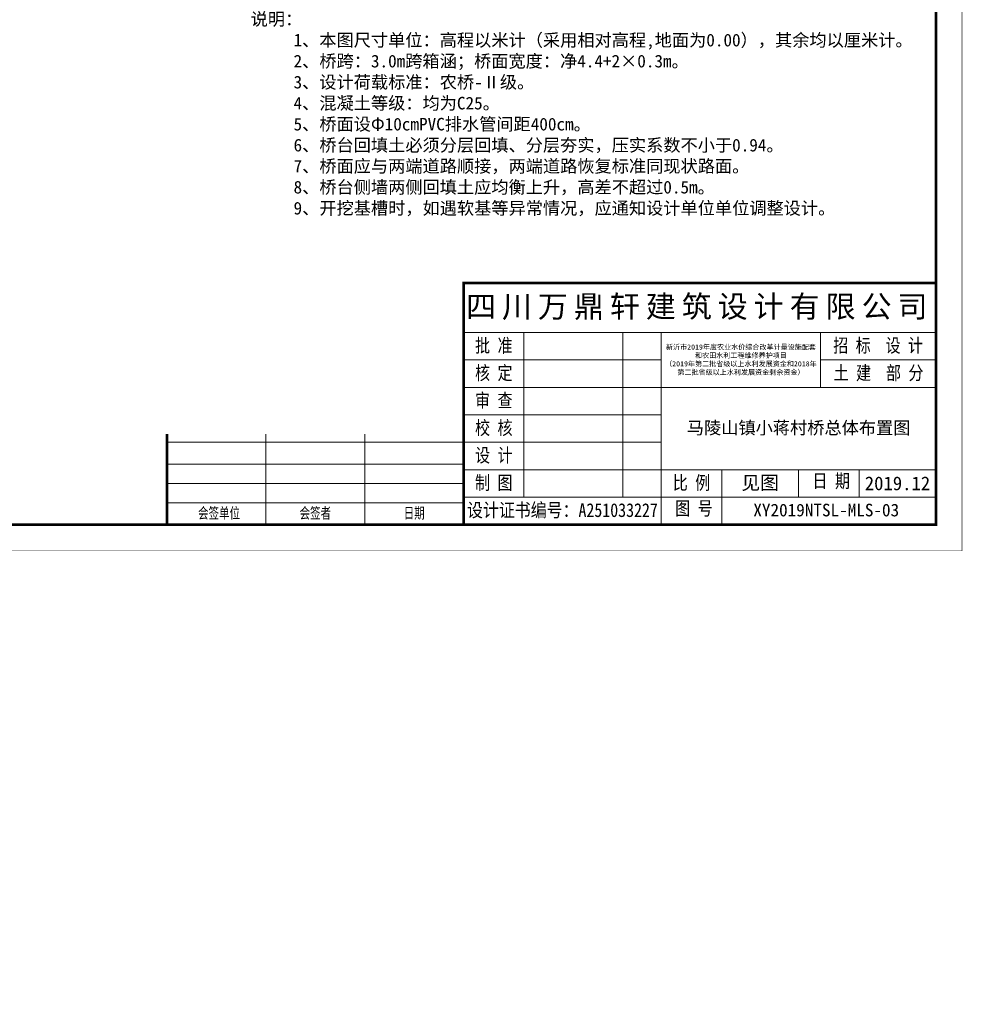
# Model space of a CAD drawing. Extents: x 36231 to 595326, y 3059 to 3871788.
# Tile 9 of 143: x 584396 to 584583, y 3862238 to 3862433. Entities that reach past the tile are written whole.
import ezdxf

# ---------------------------------------------------------------- set-up
doc = ezdxf.new("R2010")
doc.units = 0
doc.header["$PDMODE"] = 32
doc.header["$PDSIZE"] = 0.2
doc.layers.get('0').update_dxf_attribs({"linetype": 'CONTINUOUS'})
doc.layers.get('Defpoints').update_dxf_attribs({"linetype": 'CONTINUOUS'})
for name, color, linetype, lineweight in [('0.13文字', 3, 'CONTINUOUS', 13), ('图框１', 5, 'CONTINUOUS', 60), ('文字', 7, 'CONTINUOUS', 15), ('文字层', 7, 'CONTINUOUS', 15), ('细线', 7, 'CONTINUOUS', 15)]:
    doc.layers.add(name, color=color, linetype=linetype, lineweight=lineweight)
doc.styles.add('-仿宋_GB2312', font='仿宋_GB2312_0.ttf')
doc.styles.add('LYJFS', font='times.ttf', dxfattribs={"width": 0.7})
doc.styles.get("Standard").update_dxf_attribs({"font": 'rs.shx', "bigfont": 'hztxt.shx'})
doc.dimstyles.get("Standard").update_dxf_attribs({"dimtxt": 0.18, "dimasz": 0.18, "dimexe": 0.18, "dimexo": 0.0625, "dimgap": 0.09, "dimtad": 0, "dimtih": 1, "dimtoh": 1, "dimdec": 0, "dimlfac": 2, "dimzin": 0, "dimdsep": 46, "dimtxsty": 'Standard', "dimcen": 0.09, "dimadec": 0, "dimazin": 0, "dimtfac": 1, "dimtdec": 0, "dimtofl": 0, "dimtmove": 0, "dimatfit": 3, "dimfxl": 1, "dimtolj": 1, "dimtzin": 0, "dimarcsym": 0})

# ---------------------------------------------------------------- blocks, each defined once
blk = doc.blocks.new('_ARCHTICK')
at = {"color": 0, "linetype": 'ByBlock', "const_width": 0.15}
blk.add_lwpolyline([(-0.5, -0.5), (0.5, 0.5)], dxfattribs=at)
blk = doc.blocks.new('*D1064')
at = {"color": 0, "lineweight": 9}
for p, q in [((584532.65, 3070.71), (584531.65, 3070.71)), ((584532.65, 3072.41), (584532.65, 3069.46)), ((584532.65, 3070.71), (584535.67, 3070.71)), ((584535.67, 3069.01), (584535.67, 3071.96)), ((584535.67, 3070.71), (584536.67, 3070.71))]:
    blk.add_line(p, q, dxfattribs=at)
at = {"layer": 'Defpoints', "color": 0, "lineweight": 13}
for p in [(584532.65, 3862481.59), (584535.67, 3070.71), (584535.67, 3059.34)]:
    blk.add_point(p, dxfattribs=at)
at = {"color": 0, "lineweight": 9}
blk.add_blockref('_ARCHTICK', (584532.65, 3070.71), dxfattribs=at)
at = {"color": 0, "lineweight": 9, "rotation": 180}
blk.add_blockref('_ARCHTICK', (584535.67, 3070.71), dxfattribs=at)
at = {"color": 0, "lineweight": 13, "insert": (584534.16, 3072.06), "char_height": 2.3, "attachment_point": 5, "style": '-仿宋_GB2312'}
blk.add_mtext('\\A1;30', dxfattribs=at)
blk = doc.blocks.new('eesz')
at = {"layer": '图框１', "color": 7, "const_width": 0.467}
blk.add_lwpolyline([(25244.47, -497.6), (25244.47, -1980.56), (27344.47, -1980.56), (27344.47, -497.6)], close=True, dxfattribs=at)
blk.add_lwpolyline([(25244.47, -497.6), (25244.47, -1980.56), (27344.47, -1980.56), (27344.47, -497.6)], close=True, dxfattribs=at)
at = {"layer": '图框１', "color": 5, "const_width": 0.467}
blk.add_lwpolyline([(25244.47, -497.6), (25244.47, -1980.56), (27344.47, -1980.56), (27344.47, -497.6)], close=True, dxfattribs=at)
at = {"layer": '图框１', "color": 7}
blk.add_lwpolyline([(25322.25, -518.34, 3.11, 3.11, 0), (27318.55, -518.34, 2.59, 2.59, 0), (27318.55, -1954.64, 2.59, 2.59, 0), (25322.25, -1954.64, 2.59, 2.59, 0)], format="xyseb", close=True, dxfattribs=at)
blk.add_lwpolyline([(25322.25, -518.34, 3.11, 3.11, 0), (27318.55, -518.34, 2.59, 2.59, 0), (27318.55, -1954.64, 2.59, 2.59, 0), (25322.25, -1954.64, 2.59, 2.59, 0)], format="xyseb", close=True, dxfattribs=at)
at = {"layer": '图框１', "color": 5}
blk.add_lwpolyline([(25322.25, -518.34, 3.11, 3.11, 0), (27318.55, -518.34, 2.59, 2.59, 0), (27318.55, -1954.64, 2.59, 2.59, 0), (25322.25, -1954.64, 2.59, 2.59, 0)], format="xyseb", close=True, dxfattribs=at)
at = {"layer": '细线', "color": 7}
for p, q in [((26850.33, -1715.08), (27318.55, -1715.08)), ((26850.33, -1764.08), (27318.55, -1764.08)), ((26910.21, -1764.08), (26910.21, -1927.41)), ((27008.21, -1764.08), (27008.21, -1927.41)), ((27046.33, -1764.08), (27046.33, -1954.64)), ((27204.21, -1764.08), (27204.21, -1818.52)), ((26850.33, -1791.3), (27046.33, -1791.3)), ((27204.21, -1791.3), (27318.55, -1791.3)), ((26850.33, -1818.52), (27318.55, -1818.52)), ((26850.33, -1845.75), (27046.33, -1845.75)), ((26654.33, -1864.8), (26654.33, -1954.64)), ((26752.33, -1864.8), (26752.33, -1954.64)), ((26556.33, -1872.97), (26850.33, -1872.97)), ((26850.33, -1872.97), (27046.33, -1872.97)), ((26556.33, -1894.75), (26850.33, -1894.75)), ((26850.33, -1900.19), (27318.55, -1900.19)), ((27106.21, -1900.19), (27106.21, -1954.64)), ((27182.44, -1900.19), (27182.44, -1927.41)), ((27242.33, -1900.19), (27242.33, -1927.41)), ((26556.33, -1913.8), (26850.33, -1913.8)), ((26556.33, -1932.86), (26850.33, -1932.86)), ((26850.33, -1927.41), (27318.55, -1927.41))]:
    blk.add_line(p, q, dxfattribs=at)
at = {"layer": '细线', "color": 7, "const_width": 2.72}
for points in [[(27318.55, -1715.08), (26850.33, -1715.08), (26850.33, -1954.64)], [(26556.33, -1864.8), (26556.33, -1954.64)]]:
    blk.add_lwpolyline(points, dxfattribs=at)
at = {"layer": '文字', "color": 7, "line_spacing_factor": 0.5, "style": '-仿宋_GB2312'}
for s, insert, char_height, width, attachment_point in [('{\\fSimSun|b0|i0|c134|p2;\\T1.2;\\C256;四川万鼎轩建筑设计有限公司}', (27084.44, -1739.58), 21.7778, 468.2222, 5), ('{\\W0.8;批 准}', (26880.27, -1777.69), 13.6111, 59.8889, 5), ('{\\W0.8;招 标  设 计}', (27261.29, -1777.69), 13.6111, 114.1529, 5), ('{\\W0.8;核 定}', (26880.27, -1804.91), 13.6111, 59.8889, 5), ('{\\W0.8;土 建  部 分}', (27261.67, -1804.91), 13.6111, 114.9016, 5), ('{\\W0.8;审 查}', (26880.27, -1832.14), 13.6111, 59.8889, 5), ('{\\W0.8;校 核}', (26880.27, -1859.36), 13.6111, 59.8889, 5), ('{\\W0.8;设 计}', (26880.27, -1886.58), 13.6111, 59.8889, 5), ('见图', (27144.33, -1913.8), 13.611, 76.2222, 5), ('{\\W0.8;日 期}', (27196.21, -1904.44), 13.6111, 54.5077, 1), ('{\\W0.8;制 图}', (26880.27, -1913.8), 13.6111, 59.8889, 5), ('{\\W0.8;比 例}', (27076.27, -1913.8), 13.6111, 59.8889, 5), ('2019.12', (27280.44, -1913.8), 13.611, 76.2222, 5), ('{\\W0.85;设计证书编号：A251033227}', (26948.33, -1941.02), 13.6111, 196, 5), ('{\\W0.8;图 号}', (27060.1, -1931.66), 13.6111, 54.5077, 1), ('{\\W0.7; 会签单位}', (26605.33, -1943.75), 10.8889, 98, 5), ('{\\W0.7;会签者}', (26703.33, -1943.75), 10.8889, 98, 5), ('{\\W0.7;日期}', (26801.33, -1943.75), 10.889, 98, 5)]:
    blk.add_mtext(s, dxfattribs=dict(at, insert=insert, char_height=char_height, width=width, attachment_point=attachment_point))
at = {"layer": '文字', "color": 7, "insert": (27125.27, -1791.3), "char_height": 5, "width": 157.8889, "attachment_point": 5, "style": '-仿宋_GB2312'}
blk.add_mtext('新沂市2019年度农业水价综合改革计量设施配套\\P和农田水利工程维修养护项目\\P（2019年第二批省级以上水利发展资金和2018年\\P第二批省级以上水利发展资金剩余资金）', dxfattribs=at)

msp = doc.modelspace()

# ---------------------------------------------------------------- block references
at = {"layer": '文字层', "xscale": 0.1999999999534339, "yscale": 0.2000000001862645, "zscale": 0.2}
msp.add_blockref('eesz', (579113.71, 3862723.69), dxfattribs=at)

# ---------------------------------------------------------------- texts
at = {"layer": '0.13文字', "color": 0, "linetype": 'Continuous', "lineweight": 13, "insert": (584541.22, 3862336.9), "char_height": 2.5, "width": 66.6611, "attachment_point": 1, "style": 'LYJFS'}
msp.add_mtext('{\\fFangSong_GB2312|b0|i0|c134|p49;\\W1;XY2019NTSL-MLS-03}', dxfattribs=at)
at = {"layer": '文字', "color": 7, "insert": (584439.86, 3862407.86), "char_height": 2.5, "width": 241.3669, "attachment_point": 4, "style": '-仿宋_GB2312'}
msp.add_mtext(' 说明：\\P      1、本图尺寸单位：高程以米计（采用相对高程,地面为0.00），其余均以厘米计{\\A1;。}\\P      2、桥跨：3.0m跨箱涵；桥面宽度：净4.4+2×0.3m{\\A1;。} \\P      3、设计荷载标准：农桥-Ⅱ级{\\A1;。}\\P{\\C256;      4、}混凝土等级：均为C25{\\A1;。\\A0;\\C256;\\P      5、桥面设Φ10cmPVC排水管间距400cm\\A1;\\C7;。\\P\\A0;\\C256;      \\A1;6、桥台回填土必须分层回填、分层夯实，压实系数不小于0.94\\C7;。\\P      7、桥面应与两端道路顺接，两端道路恢复标准同现状路面。\\P      8、桥台侧墙两侧回填土应均衡上升，高差不超过0.5m。\\P      9、开挖基槽时，如遇软基等异常情况，应通知设计单位单位调整设计。\\P     \\P        \\A0;\\C256;   }\\P     ', dxfattribs=at)
at = {"layer": '文字', "color": 7, "insert": (584550.2, 3862351.82), "char_height": 2.5, "width": 54.4444, "attachment_point": 5, "line_spacing_factor": 0.5, "style": '-仿宋_GB2312'}
msp.add_mtext('马陵山镇小蒋村桥总体布置图', dxfattribs=at)

# ---------------------------------------------------------------- dimensions: what is measured, and where the dimension line sits
at = {"color": 3, "lineweight": 13}
dim = msp.add_linear_dim(base=(584535.67, 3070.71), p1=(584532.65, 3862481.59), p2=(584535.67, 3059.34), dimstyle='Standard', override={"dimtxt": 2.3, "dimasz": 1, "dimexe": 1.25, "dimexo": 1.5, "dimgap": 0.2, "dimtad": 1, "dimtih": 0, "dimtoh": 0, "dimdec": 0, "dimlfac": 10, "dimtxsty": '-仿宋_GB2312', "dimblk": 'ARCHTICK', "dimtdec": 0, "dimtix": 1, "dimtofl": 1, "dimtmove": 2, "dimfxl": 1.7, "dimfxlon": 1, "dimlwd": 9, "dimlwe": 9}, dxfattribs=at)
dim.commit()
dim.dimension.update_dxf_attribs({"geometry": '*D1064', "text_midpoint": (584534.16, 3072.06)})

doc.saveas('drawing.dxf')
